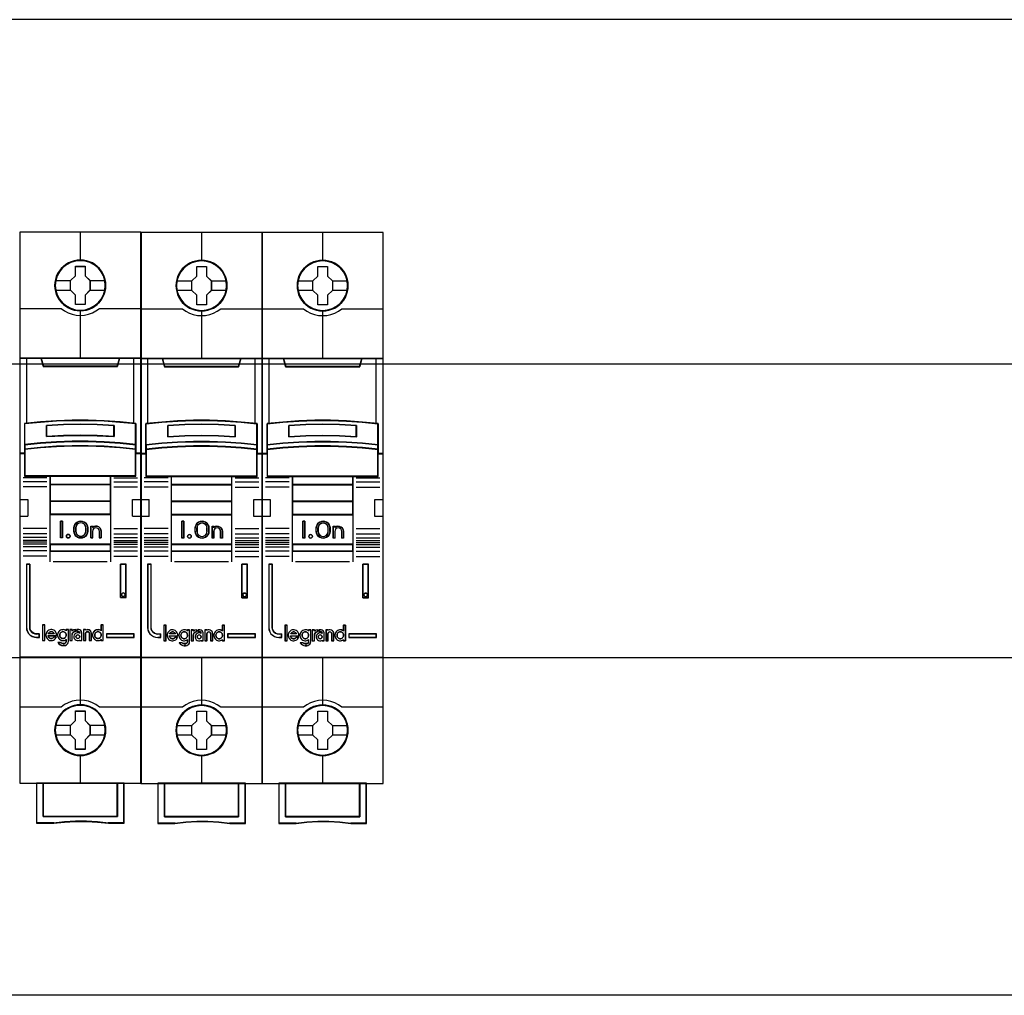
# Model space of a CAD drawing. Header units: millimetres. Extents: x 203 to 3426, y 719 to 2381.
# Tile 33 of 185: x 2530 to 2545, y 1093 to 1108. Entities that reach past the tile are written whole.
import ezdxf

# ---------------------------------------------------------------- set-up
doc = ezdxf.new("R2010")
doc.units = ezdxf.units.MM
doc.layers.add('45', color=7, linetype='Continuous')
doc.layers.add('E_Legrand_obudowy', color=7, linetype='Continuous')

# ---------------------------------------------------------------- blocks, each defined once
blk = doc.blocks.new('XL3 160 wnękowa 6x24M')
at = {"layer": 'E_Legrand_obudowy'}
for points in [[(256.55, -422.17), (-257.68, -422.17)], [(-215.64, -475), (215.55, -475), (215.55, -520.11), (-215.64, -520.11), (-215.64, -475)], [(256.55, -571.91), (-257.68, -571.91)]]:
    blk.add_lwpolyline(points, dxfattribs=at)
blk = doc.blocks.new('S301 TX3')
at = {"layer": '45', "color": 7}
for points in [[(17.99, 40.87), (0, 40.87), (0, -40.87), (17.99, -40.87), (17.99, 40.87)], [(12.8, 32.97), (12.78, 33.42), (12.7, 33.88), (12.55, 34.31), (12.36, 34.73), (12.13, 35.12), (11.85, 35.47), (11.52, 35.79), (11.15, 36.07), (10.78, 36.31), (10.34, 36.5), (9.91, 36.62), (9.45, 36.71), (9, 36.73), (8.54, 36.71), (8.09, 36.62), (7.64, 36.5), (7.23, 36.31), (6.84, 36.07), (6.48, 35.79), (6.14, 35.47), (5.87, 35.12), (5.63, 34.73), (5.43, 34.31), (5.31, 33.88), (5.22, 33.42), (5.19, 32.97), (5.22, 32.53), (5.31, 32.09), (5.43, 31.65), (5.63, 31.24), (5.87, 30.84), (6.14, 30.48), (6.48, 30.16), (6.84, 29.88), (7.23, 29.65), (7.64, 29.47), (8.09, 29.33), (8.54, 29.24), (9, 29.22), (9.45, 29.24), (9.91, 29.33), (10.34, 29.47), (10.78, 29.65), (11.15, 29.88), (11.52, 30.16), (11.85, 30.48), (12.13, 30.84), (12.36, 31.24), (12.55, 31.65), (12.7, 32.09), (12.78, 32.53), (12.8, 32.97)], [(12.8, 32.97), (12.78, 33.42), (12.7, 33.88), (12.55, 34.31), (12.36, 34.73), (12.13, 35.12), (11.85, 35.47), (11.52, 35.79), (11.15, 36.07), (10.78, 36.31), (10.34, 36.5), (9.91, 36.62), (9.45, 36.71), (9, 36.73), (8.54, 36.71), (8.09, 36.62), (7.64, 36.5), (7.23, 36.31), (6.84, 36.07), (6.48, 35.79), (6.14, 35.47), (5.87, 35.12), (5.63, 34.73), (5.43, 34.31), (5.31, 33.88), (5.22, 33.42), (5.19, 32.97), (5.22, 32.53), (5.31, 32.09), (5.43, 31.65), (5.63, 31.24), (5.87, 30.84), (6.14, 30.48), (6.48, 30.16), (6.84, 29.88), (7.23, 29.65), (7.64, 29.47), (8.09, 29.33), (8.54, 29.24), (9, 29.22), (9.45, 29.24), (9.91, 29.33), (10.34, 29.47), (10.78, 29.65), (11.15, 29.88), (11.52, 30.16), (11.85, 30.48), (12.13, 30.84), (12.36, 31.24), (12.55, 31.65), (12.7, 32.09), (12.78, 32.53), (12.8, 32.97)], [(8.28, 35.83), (9.73, 35.83), (9.73, 34.4), (10.45, 33.7), (10.45, 32.27), (9.73, 31.55), (9.73, 30.13), (8.28, 30.13), (8.28, 31.55), (7.54, 32.27), (7.54, 33.7), (8.28, 34.4), (8.28, 35.83)], [(8.28, 35.83), (9.73, 35.83), (9.73, 35.83), (9.73, 34.4), (9.73, 34.4), (10.45, 33.7), (10.45, 33.7), (10.45, 32.27), (10.45, 32.27), (9.73, 31.55), (9.73, 31.55), (9.73, 30.13), (9.73, 30.13), (8.28, 30.13), (8.28, 30.13), (8.28, 31.55), (8.28, 31.55), (7.54, 32.27), (7.54, 32.27), (7.54, 33.7), (7.54, 33.7), (8.28, 34.4), (8.28, 34.4), (8.28, 35.83), (8.28, 35.83)], [(8.29, 35.81), (9.72, 35.81), (9.72, 34.39), (10.43, 33.69), (10.43, 32.27), (9.72, 31.56), (9.72, 30.15), (8.29, 30.15), (8.29, 31.56), (7.56, 32.27), (7.56, 33.69), (8.29, 34.39), (8.29, 35.81)], [(7.81, 12.97), (10.17, 12.97), (12.53, 12.88), (14.89, 12.72), (17.24, 12.49), (17.24, 9.35), (17.24, 8.68), (17.24, 8.05), (17.99, 8.05), (17.99, 22.17), (16.98, 22.17), (14.81, 22.17), (14.49, 20.99), (3.49, 20.99), (3.18, 22.17), (1, 22.17), (0, 22.17), (0, 8.05), (0.75, 8.05), (0.75, 8.68), (0.75, 9.35), (0.75, 12.49), (3.09, 12.72), (5.45, 12.88), (7.81, 12.97)], [(3.49, 20.95), (14.5, 20.95), (14.82, 22.17), (8.99, 22.17), (3.17, 22.17), (3.49, 20.95)], [(12.53, 9.75), (14.89, 9.59), (17.24, 9.35), (17.24, 12.51), (14.89, 12.74), (12.53, 12.91), (10.17, 13), (7.81, 13), (5.45, 12.91), (3.09, 12.74), (0.74, 12.51), (0.74, 9.35), (3.09, 9.59), (5.45, 9.75), (7.81, 9.83), (10.17, 9.83), (12.53, 9.75)], [(14, 12.22), (14, 10.55), (11.5, 10.69), (8.99, 10.73), (6.49, 10.69), (3.99, 10.55), (3.99, 12.22), (6.49, 12.36), (8.99, 12.41), (11.5, 12.36), (14, 12.22)], [(11.5, 10.69), (14, 10.55), (14, 12.22), (11.5, 12.36), (8.99, 12.41), (6.49, 12.36), (3.99, 12.22), (3.99, 10.55), (6.49, 10.69), (8.99, 10.73), (11.5, 10.69)], [(14.89, 9.62), (12.53, 9.78), (10.17, 9.87), (7.81, 9.87), (5.45, 9.78), (3.09, 9.62), (0.74, 9.37), (0.74, 8.68), (3.09, 8.93), (5.45, 9.09), (7.81, 9.18), (10.17, 9.18), (12.53, 9.09), (14.89, 8.93), (17.24, 8.68), (17.24, 9.37), (14.89, 9.62)], [(12.53, 9.12), (10.17, 9.2), (7.81, 9.2), (5.45, 9.12), (3.09, 8.96), (0.74, 8.71), (0.74, 8.08), (0.74, 4.69), (4.5, 4.69), (13.49, 4.69), (17.24, 4.69), (17.24, 8.08), (17.24, 8.71), (14.89, 8.96), (12.53, 9.12)], [(4.49, 3.43), (13.5, 3.43), (13.5, 4.72), (4.49, 4.72), (4.49, 3.43)], [(13.5, 3.47), (4.49, 3.47), (4.49, 0.96), (13.5, 0.96), (13.5, 3.47)], [(13.5, 1), (4.49, 1), (4.49, -1), (13.5, -1), (13.5, 1)], [(4.49, -5.43), (13.5, -5.43), (13.5, -0.96), (4.49, -0.96), (4.49, -5.43)], [(6.35, -1.98), (6.35, -4.48), (6.05, -4.48), (6.05, -1.98), (6.35, -1.98)], [(10.05, -2.72), (10.09, -2.97), (10.09, -3.48), (10.05, -3.74), (9.94, -3.98), (9.79, -4.19), (9.58, -4.34), (9.33, -4.44), (9.07, -4.48), (8.8, -4.44), (8.56, -4.34), (8.35, -4.19), (8.19, -3.98), (8.09, -3.74), (8.05, -3.48), (8.05, -2.97), (8.09, -2.72), (8.19, -2.48), (8.35, -2.27), (8.56, -2.12), (8.8, -2.02), (9.07, -1.98), (9.33, -2.02), (9.58, -2.12), (9.79, -2.27), (9.94, -2.48), (10.05, -2.72)], [(9.83, -3.49), (9.83, -2.97), (9.79, -2.75), (9.69, -2.54), (9.52, -2.37), (9.3, -2.26), (9.07, -2.22), (8.83, -2.26), (8.62, -2.37), (8.44, -2.54), (8.34, -2.75), (8.3, -2.97), (8.3, -3.49), (8.34, -3.71), (8.44, -3.92), (8.62, -4.09), (8.83, -4.2), (9.07, -4.23), (9.3, -4.2), (9.52, -4.09), (9.69, -3.92), (9.79, -3.71), (9.83, -3.49)], [(11.01, -2.77), (11.26, -2.72), (11.5, -2.74), (11.74, -2.84), (11.92, -3.01), (12.04, -3.23), (12.08, -3.48), (12.08, -4.48), (11.82, -4.48), (11.82, -3.48), (11.78, -3.28), (11.68, -3.11), (11.51, -3), (11.31, -2.96), (11.11, -3), (10.96, -3.11), (10.84, -3.28), (10.8, -3.48), (10.8, -4.48), (10.55, -4.48), (10.55, -2.72), (10.8, -2.72), (10.8, -2.91), (11.01, -2.77)], [(7.43, -4.08), (7.47, -4.21), (7.43, -4.34), (7.34, -4.44), (7.2, -4.48), (7.06, -4.44), (6.97, -4.34), (6.93, -4.21), (6.97, -4.08), (7.06, -3.98), (7.2, -3.95), (7.34, -3.98), (7.43, -4.08)], [(13.5, -5.39), (4.49, -5.39), (4.49, -6.42), (13.5, -6.42), (13.5, -5.39)], [(2.93, -19.22), (2.93, -18.73), (2.52, -18.73), (2.25, -18.69), (2.01, -18.59), (1.8, -18.44), (1.64, -18.23), (1.53, -17.99), (1.5, -17.73), (1.5, -8.35), (1, -8.35), (1, -17.73), (1.03, -18.06), (1.14, -18.38), (1.32, -18.66), (1.57, -18.89), (1.86, -19.07), (2.18, -19.18), (2.52, -19.22), (2.93, -19.22)], [(14.95, -8.35), (14.95, -13.31), (15.79, -13.31), (15.79, -8.35), (14.95, -8.35)], [(15.61, -12.76), (15.64, -12.89), (15.61, -13.03), (15.51, -13.12), (15.37, -13.16), (15.24, -13.12), (15.15, -13.03), (15.11, -12.89), (15.15, -12.76), (15.24, -12.66), (15.37, -12.63), (15.51, -12.66), (15.61, -12.76)], [(3.71, -19.69), (3.71, -17.4), (3.41, -17.4), (3.41, -19.69), (3.71, -19.69)], [(16.99, -18.69), (12.86, -18.69), (12.86, -19.22), (16.99, -19.22), (16.99, -18.69)], [(12.79, -32.99), (12.77, -32.54), (12.7, -32.08), (12.54, -31.65), (12.36, -31.24), (12.13, -30.84), (11.85, -30.49), (11.52, -30.17), (11.15, -29.89), (10.77, -29.65), (10.34, -29.46), (9.91, -29.34), (9.45, -29.25), (8.99, -29.23), (8.54, -29.25), (8.09, -29.34), (7.64, -29.46), (7.22, -29.65), (6.83, -29.89), (6.47, -30.17), (6.14, -30.49), (5.87, -30.84), (5.62, -31.24), (5.43, -31.65), (5.3, -32.08), (5.21, -32.54), (5.19, -32.99), (5.21, -33.44), (5.3, -33.87), (5.43, -34.31), (5.62, -34.72), (5.87, -35.12), (6.14, -35.48), (6.47, -35.8), (6.83, -36.08), (7.22, -36.31), (7.64, -36.49), (8.09, -36.63), (8.54, -36.72), (8.99, -36.74), (9.45, -36.72), (9.91, -36.63), (10.34, -36.49), (10.77, -36.31), (11.15, -36.08), (11.52, -35.8), (11.85, -35.48), (12.13, -35.12), (12.36, -34.72), (12.54, -34.31), (12.7, -33.87), (12.77, -33.44), (12.79, -32.99)], [(12.79, -32.99), (12.77, -32.54), (12.7, -32.08), (12.54, -31.65), (12.36, -31.24), (12.13, -30.84), (11.85, -30.49), (11.52, -30.17), (11.15, -29.89), (10.77, -29.65), (10.34, -29.46), (9.91, -29.34), (9.45, -29.25), (8.99, -29.23), (8.54, -29.25), (8.09, -29.34), (7.64, -29.46), (7.22, -29.65), (6.83, -29.89), (6.47, -30.17), (6.14, -30.49), (5.87, -30.84), (5.62, -31.24), (5.43, -31.65), (5.3, -32.08), (5.21, -32.54), (5.19, -32.99), (5.21, -33.44), (5.3, -33.87), (5.43, -34.31), (5.62, -34.72), (5.87, -35.12), (6.14, -35.48), (6.47, -35.8), (6.83, -36.08), (7.22, -36.31), (7.64, -36.49), (8.09, -36.63), (8.54, -36.72), (8.99, -36.74), (9.45, -36.72), (9.91, -36.63), (10.34, -36.49), (10.77, -36.31), (11.15, -36.08), (11.52, -35.8), (11.85, -35.48), (12.13, -35.12), (12.36, -34.72), (12.54, -34.31), (12.7, -33.87), (12.77, -33.44), (12.79, -32.99)], [(12.77, -32.99), (12.75, -32.54), (12.68, -32.09), (12.52, -31.66), (12.35, -31.24), (12.11, -30.85), (11.83, -30.5), (11.5, -30.19), (11.14, -29.91), (10.76, -29.67), (10.33, -29.48), (9.9, -29.35), (9.45, -29.27), (8.99, -29.24), (8.54, -29.27), (8.09, -29.35), (7.64, -29.48), (7.23, -29.67), (6.84, -29.91), (6.48, -30.19), (6.15, -30.5), (5.88, -30.85), (5.64, -31.24), (5.44, -31.66), (5.32, -32.09), (5.23, -32.54), (5.2, -32.99), (5.23, -33.44), (5.32, -33.87), (5.44, -34.3), (5.64, -34.71), (5.88, -35.11), (6.15, -35.46), (6.48, -35.79), (6.84, -36.06), (7.23, -36.29), (7.64, -36.48), (8.09, -36.61), (8.54, -36.7), (8.99, -36.72), (9.45, -36.7), (9.9, -36.61), (10.33, -36.48), (10.76, -36.29), (11.14, -36.06), (11.5, -35.79), (11.83, -35.46), (12.11, -35.11), (12.35, -34.71), (12.52, -34.3), (12.68, -33.87), (12.75, -33.44), (12.77, -32.99)], [(8.28, -30.13), (9.72, -30.13), (9.72, -31.56), (10.45, -32.27), (10.45, -33.69), (9.72, -34.41), (9.72, -35.83), (8.28, -35.83), (8.28, -34.41), (7.54, -33.69), (7.54, -32.27), (8.28, -31.56), (8.28, -30.13)], [(8.28, -30.13), (9.72, -30.13), (9.72, -30.13), (9.72, -31.56), (9.72, -31.56), (10.45, -32.27), (10.45, -32.27), (10.45, -33.69), (10.45, -33.69), (9.72, -34.41), (9.72, -34.41), (9.72, -35.83), (9.72, -35.83), (8.28, -35.83), (8.28, -35.83), (8.28, -34.41), (8.28, -34.41), (7.54, -33.69), (7.54, -33.69), (7.54, -32.27), (7.54, -32.27), (8.28, -31.56), (8.28, -31.56), (8.28, -30.13), (8.28, -30.13)], [(8.29, -30.15), (9.71, -30.15), (9.71, -31.57), (10.43, -32.27), (10.43, -33.69), (9.71, -34.4), (9.71, -35.81), (8.29, -35.81), (8.29, -34.4), (7.55, -33.69), (7.55, -32.27), (8.29, -31.57), (8.29, -30.15)], [(14.5, -40.84), (14.5, -45.79), (3.49, -45.79), (3.49, -40.84), (2.49, -40.84), (2.49, -46.79), (5.04, -46.79), (6.66, -46.61), (8.29, -46.52), (9.92, -46.52), (11.55, -46.61), (13.18, -46.79), (15.49, -46.79), (15.49, -40.84), (14.5, -40.84)], [(8.99, -40.84), (3.49, -40.84), (3.49, -45.79), (14.5, -45.79), (14.5, -40.84), (8.99, -40.84)], [(14.5, -45.79), (14.5, -40.84), (8.99, -40.84), (3.49, -40.84), (3.49, -45.79), (14.5, -45.79)]]:
    blk.add_lwpolyline(points, close=True, dxfattribs=at)
at = {"layer": '45', "color": 139}
for points in [[(17.99, 40.87), (0, 40.87), (0, -40.87), (17.99, -40.87), (17.99, 40.87)], [(12.78, 32.97), (12.76, 33.42), (12.69, 33.87), (12.53, 34.3), (12.35, 34.72), (12.11, 35.11), (11.84, 35.46), (11.5, 35.77), (11.14, 36.05), (10.77, 36.29), (10.34, 36.48), (9.9, 36.61), (9.45, 36.69), (9, 36.72), (8.54, 36.69), (8.1, 36.61), (7.65, 36.48), (7.24, 36.29), (6.85, 36.05), (6.49, 35.77), (6.15, 35.46), (5.89, 35.11), (5.64, 34.72), (5.44, 34.3), (5.33, 33.87), (5.24, 33.42), (5.2, 32.97), (5.24, 32.53), (5.33, 32.09), (5.44, 31.66), (5.64, 31.25), (5.89, 30.85), (6.15, 30.5), (6.49, 30.18), (6.85, 29.9), (7.24, 29.67), (7.65, 29.48), (8.1, 29.35), (8.54, 29.26), (9, 29.24), (9.45, 29.26), (9.9, 29.35), (10.34, 29.48), (10.77, 29.67), (11.14, 29.9), (11.5, 30.18), (11.84, 30.5), (12.11, 30.85), (12.35, 31.25), (12.53, 31.66), (12.69, 32.09), (12.76, 32.53), (12.78, 32.97)], [(12.71, 32.97), (12.63, 33.69), (12.43, 34.38), (12.08, 35.01), (11.62, 35.57), (11.06, 36.02), (10.42, 36.36), (9.72, 36.57), (8.99, 36.64), (8.27, 36.57), (7.57, 36.36), (6.93, 36.02), (6.37, 35.57), (5.9, 35.01), (5.56, 34.38), (5.35, 33.69), (5.27, 32.97), (5.35, 32.26), (5.56, 31.57), (5.9, 30.94), (6.37, 30.38), (6.93, 29.93), (7.57, 29.59), (8.27, 29.38), (8.99, 29.31), (9.72, 29.38), (10.42, 29.59), (11.06, 29.93), (11.62, 30.38), (12.08, 30.94), (12.43, 31.57), (12.63, 32.26), (12.71, 32.97)], [(12.7, 32.98), (12.63, 33.69), (12.43, 34.38), (12.08, 35.02), (11.62, 35.57), (11.06, 36.02), (10.41, 36.36), (9.71, 36.57), (8.99, 36.64), (8.27, 36.57), (7.57, 36.36), (6.93, 36.02), (6.36, 35.57), (5.91, 35.02), (5.56, 34.38), (5.35, 33.69), (5.28, 32.98), (5.35, 32.26), (5.56, 31.57), (5.91, 30.95), (6.36, 30.38), (6.93, 29.93), (7.57, 29.6), (8.27, 29.38), (8.99, 29.31), (9.71, 29.38), (10.41, 29.6), (11.06, 29.93), (11.62, 30.38), (12.08, 30.95), (12.43, 31.57), (12.63, 32.26), (12.7, 32.98)], [(12.52, 9.1), (10.17, 9.18), (7.81, 9.18), (5.46, 9.1), (3.1, 8.94), (0.76, 8.7), (0.76, 8.07), (0.76, 4.7), (4.5, 4.7), (13.48, 4.7), (17.22, 4.7), (17.22, 8.07), (17.22, 8.7), (14.87, 8.94), (12.52, 9.1)], [(7.47, -4.21), (7.43, -4.08), (7.34, -3.98), (7.2, -3.95), (7.06, -3.98), (6.97, -4.08), (6.93, -4.21), (6.97, -4.34), (7.06, -4.44), (7.2, -4.48), (7.34, -4.44), (7.43, -4.34), (7.47, -4.21)], [(15.64, -12.89), (15.61, -12.76), (15.51, -12.66), (15.37, -12.63), (15.24, -12.66), (15.15, -12.76), (15.11, -12.89), (15.15, -13.03), (15.24, -13.12), (15.37, -13.16), (15.51, -13.12), (15.61, -13.03), (15.64, -12.89)], [(6.42, -19.4), (6.52, -19.39), (6.61, -19.36), (6.69, -19.32), (6.76, -19.26), (6.82, -19.18), (6.86, -19.11), (6.89, -19.01), (6.91, -18.91), (6.9, -18.82), (6.88, -18.72), (6.84, -18.64), (6.79, -18.54), (6.72, -18.48), (6.65, -18.43), (6.56, -18.39), (6.47, -18.37), (6.38, -18.37), (6.28, -18.39), (6.21, -18.43), (6.13, -18.48), (6.06, -18.54), (6.01, -18.64), (5.97, -18.72), (5.94, -18.82), (5.94, -18.91), (5.95, -19.01), (5.98, -19.11), (6.03, -19.18), (6.09, -19.26), (6.17, -19.32), (6.25, -19.36), (6.33, -19.39), (6.42, -19.4)], [(8.92, -19.12), (8.88, -18.98), (8.77, -18.87), (8.63, -18.83), (8.49, -18.87), (8.38, -18.98), (8.34, -19.12), (8.38, -19.26), (8.49, -19.36), (8.63, -19.4), (8.77, -19.36), (8.88, -19.26), (8.92, -19.12)], [(11.61, -19.4), (11.7, -19.39), (11.79, -19.36), (11.87, -19.32), (11.94, -19.26), (12, -19.18), (12.05, -19.11), (12.08, -19.01), (12.09, -18.91), (12.09, -18.82), (12.07, -18.72), (12.03, -18.64), (11.97, -18.54), (11.9, -18.48), (11.83, -18.43), (11.75, -18.39), (11.66, -18.37), (11.56, -18.37), (11.48, -18.39), (11.39, -18.43), (11.31, -18.48), (11.25, -18.54), (11.19, -18.64), (11.15, -18.72), (11.13, -18.82), (11.13, -18.91), (11.14, -19.01), (11.17, -19.11), (11.22, -19.18), (11.28, -19.26), (11.35, -19.32), (11.43, -19.36), (11.52, -19.39), (11.61, -19.4)], [(12.7, -32.98), (12.63, -32.26), (12.43, -31.57), (12.08, -30.94), (11.62, -30.38), (11.06, -29.93), (10.41, -29.59), (9.71, -29.38), (8.99, -29.31), (8.27, -29.38), (7.57, -29.59), (6.93, -29.93), (6.36, -30.38), (5.91, -30.94), (5.56, -31.57), (5.35, -32.26), (5.28, -32.98), (5.35, -33.69), (5.56, -34.38), (5.91, -35.01), (6.36, -35.57), (6.93, -36.02), (7.57, -36.36), (8.27, -36.57), (8.99, -36.65), (9.71, -36.57), (10.41, -36.36), (11.06, -36.02), (11.62, -35.57), (12.08, -35.01), (12.43, -34.38), (12.63, -33.69), (12.7, -32.98)]]:
    blk.add_lwpolyline(points, close=True, dxfattribs=at)
at = {"layer": '45', "color": 59}
for points in [[(17.97, 40.86), (0.02, 40.86), (0.02, -40.85), (17.97, -40.85), (17.97, 40.86)], [(7.81, 12.98), (10.17, 12.98), (12.52, 12.89), (14.87, 12.72), (17.22, 12.49), (17.22, 9.37), (17.22, 8.7), (17.22, 8.07), (17.97, 8.07), (17.97, 22.15), (16.97, 22.15), (14.8, 22.15), (14.48, 20.97), (3.51, 20.97), (3.19, 22.15), (1.02, 22.15), (0.02, 22.15), (0.02, 8.07), (0.76, 8.07), (0.76, 8.7), (0.76, 9.37), (0.76, 12.49), (3.1, 12.72), (5.46, 12.89), (7.81, 12.98)], [(3.49, 20.95), (14.5, 20.95), (14.82, 22.17), (8.99, 22.17), (3.17, 22.17), (3.49, 20.95)], [(12.53, 9.75), (14.89, 9.59), (17.24, 9.35), (17.24, 12.51), (14.89, 12.74), (12.53, 12.91), (10.17, 13), (7.81, 13), (5.45, 12.91), (3.09, 12.74), (0.74, 12.51), (0.74, 9.35), (3.09, 9.59), (5.45, 9.75), (7.81, 9.83), (10.17, 9.83), (12.53, 9.75)], [(14, 12.22), (14, 10.55), (11.5, 10.69), (8.99, 10.73), (6.49, 10.69), (3.99, 10.55), (3.99, 12.22), (6.49, 12.36), (8.99, 12.41), (11.5, 12.36), (14, 12.22)], [(11.5, 10.69), (14, 10.55), (14, 12.22), (11.5, 12.36), (8.99, 12.41), (6.49, 12.36), (3.99, 12.22), (3.99, 10.55), (6.49, 10.69), (8.99, 10.73), (11.5, 10.69)], [(11.49, 10.7), (13.98, 10.57), (13.98, 12.21), (11.49, 12.35), (8.99, 12.39), (6.5, 12.35), (4, 12.21), (4, 10.57), (6.5, 10.7), (8.99, 10.75), (11.49, 10.7)], [(14.89, 9.62), (12.53, 9.78), (10.17, 9.87), (7.81, 9.87), (5.45, 9.78), (3.09, 9.62), (0.74, 9.37), (0.74, 8.68), (3.09, 8.93), (5.45, 9.09), (7.81, 9.18), (10.17, 9.18), (12.53, 9.09), (14.89, 8.93), (17.24, 8.68), (17.24, 9.37), (14.89, 9.62)], [(12.53, 9.12), (10.17, 9.2), (7.81, 9.2), (5.45, 9.12), (3.09, 8.96), (0.74, 8.71), (0.74, 8.08), (0.74, 4.69), (4.5, 4.69), (13.49, 4.69), (17.24, 4.69), (17.24, 8.08), (17.24, 8.71), (14.89, 8.96), (12.53, 9.12)], [(14.87, 9.61), (12.52, 9.77), (10.17, 9.85), (7.81, 9.85), (5.46, 9.77), (3.1, 9.61), (0.76, 9.37), (0.76, 8.7), (3.1, 8.94), (5.46, 9.1), (7.81, 9.18), (10.17, 9.18), (12.52, 9.1), (14.87, 8.94), (17.22, 8.7), (17.22, 9.37), (14.87, 9.61)], [(4.49, 3.43), (13.5, 3.43), (13.5, 4.72), (4.49, 4.72), (4.49, 3.43)], [(4.5, 3.45), (13.48, 3.45), (13.48, 4.71), (4.5, 4.71), (4.5, 3.45)], [(13.5, 3.47), (4.49, 3.47), (4.49, 0.96), (13.5, 0.96), (13.5, 3.47)], [(13.48, 3.45), (4.5, 3.45), (4.5, 0.98), (13.48, 0.98), (13.48, 3.45)], [(13.5, 1), (4.49, 1), (4.49, -1), (13.5, -1), (13.5, 1)], [(13.48, 0.98), (4.5, 0.98), (4.5, -0.98), (13.48, -0.98), (13.48, 0.98)], [(4.49, -5.43), (13.5, -5.43), (13.5, -0.96), (4.49, -0.96), (4.49, -5.43)], [(6.35, -1.98), (6.35, -4.48), (6.05, -4.48), (6.05, -1.98), (6.35, -1.98)], [(10.05, -2.72), (10.09, -2.97), (10.09, -3.48), (10.05, -3.74), (9.94, -3.98), (9.79, -4.19), (9.58, -4.34), (9.33, -4.44), (9.07, -4.48), (8.8, -4.44), (8.56, -4.34), (8.35, -4.19), (8.19, -3.98), (8.09, -3.74), (8.05, -3.48), (8.05, -2.97), (8.09, -2.72), (8.19, -2.48), (8.35, -2.27), (8.56, -2.12), (8.8, -2.02), (9.07, -1.98), (9.33, -2.02), (9.58, -2.12), (9.79, -2.27), (9.94, -2.48), (10.05, -2.72)], [(9.83, -3.49), (9.83, -2.97), (9.79, -2.75), (9.69, -2.54), (9.52, -2.37), (9.3, -2.26), (9.07, -2.22), (8.83, -2.26), (8.62, -2.37), (8.44, -2.54), (8.34, -2.75), (8.3, -2.97), (8.3, -3.49), (8.34, -3.71), (8.44, -3.92), (8.62, -4.09), (8.83, -4.2), (9.07, -4.23), (9.3, -4.2), (9.52, -4.09), (9.69, -3.92), (9.79, -3.71), (9.83, -3.49)], [(9.81, -3.48), (9.81, -2.98), (9.78, -2.76), (9.68, -2.55), (9.5, -2.38), (9.3, -2.28), (9.07, -2.24), (8.84, -2.28), (8.63, -2.38), (8.46, -2.55), (8.36, -2.76), (8.32, -2.98), (8.32, -3.48), (8.36, -3.7), (8.46, -3.91), (8.63, -4.07), (8.84, -4.18), (9.07, -4.21), (9.3, -4.18), (9.5, -4.07), (9.68, -3.91), (9.78, -3.7), (9.81, -3.48)], [(11.01, -2.77), (11.26, -2.72), (11.5, -2.74), (11.74, -2.84), (11.92, -3.01), (12.04, -3.23), (12.08, -3.48), (12.08, -4.48), (11.82, -4.48), (11.82, -3.48), (11.78, -3.28), (11.68, -3.11), (11.51, -3), (11.31, -2.96), (11.11, -3), (10.96, -3.11), (10.84, -3.28), (10.8, -3.48), (10.8, -4.48), (10.55, -4.48), (10.55, -2.72), (10.8, -2.72), (10.8, -2.91), (11.01, -2.77)], [(7.43, -4.08), (7.47, -4.21), (7.43, -4.34), (7.34, -4.44), (7.2, -4.48), (7.06, -4.44), (6.97, -4.34), (6.93, -4.21), (6.97, -4.08), (7.06, -3.98), (7.2, -3.95), (7.34, -3.98), (7.43, -4.08)], [(13.5, -5.39), (4.49, -5.39), (4.49, -6.42), (13.5, -6.42), (13.5, -5.39)], [(13.48, -5.41), (4.5, -5.41), (4.5, -6.4), (13.48, -6.4), (13.48, -5.41)], [(14.95, -8.35), (14.95, -13.31), (15.79, -13.31), (15.79, -8.35), (14.95, -8.35)], [(15.61, -12.76), (15.64, -12.89), (15.61, -13.03), (15.51, -13.12), (15.37, -13.16), (15.24, -13.12), (15.15, -13.03), (15.11, -12.89), (15.15, -12.76), (15.24, -12.66), (15.37, -12.63), (15.51, -12.66), (15.61, -12.76)], [(3.73, -19.71), (3.73, -17.38), (3.39, -17.38), (3.39, -19.71), (3.73, -19.71)], [(10.82, -18.81), (10.82, -18.98), (10.85, -19.13), (10.91, -19.26), (10.99, -19.4), (11.1, -19.51), (11.23, -19.6), (11.36, -19.67), (11.51, -19.7), (11.66, -19.71), (11.81, -19.68), (11.96, -19.63), (12.08, -19.54), (12.08, -19.71), (12.4, -19.71), (12.4, -17.38), (12.08, -17.38), (12.08, -18.24), (11.96, -18.16), (11.81, -18.11), (11.66, -18.08), (11.51, -18.09), (11.36, -18.12), (11.23, -18.18), (11.1, -18.27), (10.99, -18.38), (10.91, -18.51), (10.85, -18.66), (10.82, -18.81)], [(3.89, -18.95), (3.92, -19.1), (3.98, -19.26), (4.06, -19.38), (4.16, -19.5), (4.28, -19.6), (4.43, -19.67), (4.58, -19.7), (4.73, -19.71), (4.88, -19.68), (5.03, -19.63), (5.16, -19.54), (5.27, -19.44), (5.37, -19.3), (5.44, -19.16), (5.09, -19.16), (5.03, -19.23), (4.96, -19.3), (4.88, -19.35), (4.81, -19.38), (4.72, -19.4), (4.63, -19.38), (4.55, -19.37), (4.46, -19.34), (4.38, -19.28), (4.32, -19.22), (4.27, -19.14), (4.24, -19.05), (4.21, -18.97), (5.48, -18.97), (5.48, -18.81), (5.45, -18.64), (5.38, -18.5), (5.3, -18.37), (5.2, -18.26), (5.06, -18.16), (4.92, -18.11), (4.77, -18.07), (4.62, -18.07), (4.46, -18.09), (4.32, -18.15), (4.19, -18.25), (4.07, -18.35), (3.99, -18.49), (3.93, -18.64), (3.89, -18.79), (3.89, -18.95)], [(5.07, -18.59), (5.11, -18.68), (4.25, -18.68), (4.3, -18.59), (4.36, -18.51), (4.43, -18.46), (4.52, -18.41), (4.6, -18.39), (4.68, -18.37), (4.77, -18.39), (4.86, -18.41), (4.94, -18.46), (5.01, -18.51), (5.07, -18.59)], [(5.11, -18.68), (4.25, -18.68), (4.3, -18.59), (4.36, -18.51), (4.43, -18.46), (4.52, -18.41), (4.6, -18.39), (4.68, -18.37), (4.77, -18.39), (4.86, -18.41), (4.94, -18.46), (5.01, -18.51), (5.07, -18.59), (5.11, -18.68)], [(5.72, -18.5), (5.66, -18.65), (5.63, -18.8), (5.63, -18.96), (5.66, -19.11), (5.72, -19.25), (5.81, -19.39), (5.91, -19.5), (6.04, -19.59), (6.18, -19.65), (6.33, -19.69), (6.48, -19.7), (6.63, -19.67), (6.77, -19.62), (6.91, -19.53), (6.91, -19.85), (6.87, -19.99), (6.76, -20.08), (6.63, -20.12), (6.42, -20.12), (6.24, -20.08), (6.07, -19.99), (5.68, -19.99), (5.81, -20.17), (5.99, -20.31), (6.2, -20.41), (6.42, -20.43), (6.63, -20.43), (6.81, -20.41), (6.97, -20.32), (7.1, -20.2), (7.19, -20.03), (7.22, -19.85), (7.22, -18.07), (6.91, -18.07), (6.91, -18.23), (6.77, -18.14), (6.63, -18.09), (6.48, -18.07), (6.33, -18.08), (6.18, -18.11), (6.04, -18.17), (5.91, -18.26), (5.81, -18.37), (5.72, -18.5)], [(6.82, -19.18), (6.76, -19.26), (6.69, -19.32), (6.61, -19.36), (6.52, -19.39), (6.42, -19.4), (6.33, -19.39), (6.25, -19.36), (6.17, -19.32), (6.09, -19.26), (6.03, -19.18), (5.98, -19.11), (5.95, -19.01), (5.94, -18.91), (5.94, -18.82), (5.97, -18.72), (6.01, -18.64), (6.06, -18.54), (6.13, -18.48), (6.21, -18.43), (6.28, -18.39), (6.38, -18.37), (6.47, -18.37), (6.56, -18.39), (6.65, -18.43), (6.72, -18.48), (6.79, -18.54), (6.84, -18.64), (6.88, -18.72), (6.9, -18.82), (6.91, -18.91), (6.89, -19.01), (6.86, -19.11), (6.82, -19.18)], [(6.01, -18.64), (6.06, -18.54), (6.13, -18.48), (6.21, -18.43), (6.28, -18.39), (6.38, -18.37), (6.47, -18.37), (6.56, -18.39), (6.65, -18.43), (6.72, -18.48), (6.79, -18.54), (6.84, -18.64), (6.88, -18.72), (6.9, -18.82), (6.91, -18.91), (6.89, -19.01), (6.86, -19.11), (6.82, -19.18), (6.76, -19.26), (6.69, -19.32), (6.61, -19.36), (6.52, -19.39), (6.42, -19.4), (6.33, -19.39), (6.25, -19.36), (6.17, -19.32), (6.09, -19.26), (6.03, -19.18), (5.98, -19.11), (5.95, -19.01), (5.94, -18.91), (5.94, -18.82), (5.97, -18.72), (6.01, -18.64)], [(7.45, -18.07), (7.45, -19.71), (7.77, -19.71), (7.77, -18.89), (7.8, -18.72), (7.88, -18.56), (8, -18.44), (8.14, -18.35), (8.31, -18.3), (8.31, -18.07), (8.03, -18.11), (7.77, -18.24), (7.77, -18.07), (7.45, -18.07)], [(7.46, -18.09), (7.46, -19.69), (7.78, -19.69), (7.78, -18.89), (7.8, -18.73), (7.88, -18.57), (7.99, -18.45), (8.13, -18.37), (8.29, -18.32), (8.29, -18.09), (8.02, -18.12), (7.78, -18.26), (7.78, -18.09), (7.46, -18.09)], [(8.1, -18.86), (8.04, -19.03), (8.04, -19.22), (8.1, -19.38), (8.21, -19.54), (8.36, -19.64), (8.55, -19.7), (8.73, -19.7), (8.91, -19.64), (8.91, -19.71), (9.23, -19.71), (9.23, -18.53), (9.19, -18.35), (9.09, -18.2), (8.93, -18.11), (8.75, -18.07), (8.48, -18.07), (8.48, -18.3), (8.67, -18.3), (8.79, -18.33), (8.87, -18.42), (8.91, -18.53), (8.91, -18.6), (8.73, -18.54), (8.55, -18.54), (8.36, -18.6), (8.21, -18.71), (8.1, -18.86)], [(8.88, -18.98), (8.92, -19.12), (8.88, -19.26), (8.77, -19.36), (8.63, -19.4), (8.49, -19.36), (8.38, -19.26), (8.34, -19.12), (8.38, -18.98), (8.49, -18.87), (8.63, -18.83), (8.77, -18.87), (8.88, -18.98)], [(8.34, -19.12), (8.38, -18.98), (8.49, -18.87), (8.63, -18.83), (8.77, -18.87), (8.88, -18.98), (8.92, -19.12), (8.88, -19.26), (8.77, -19.36), (8.63, -19.4), (8.49, -19.36), (8.38, -19.26), (8.34, -19.12)], [(9.47, -18.07), (9.47, -19.71), (9.78, -19.71), (9.78, -18.66), (9.82, -18.52), (9.92, -18.42), (10.06, -18.38), (10.21, -18.42), (10.3, -18.52), (10.34, -18.66), (10.34, -19.71), (10.66, -19.71), (10.66, -18.66), (10.63, -18.49), (10.56, -18.32), (10.45, -18.2), (10.29, -18.12), (10.13, -18.07), (9.94, -18.08), (9.78, -18.13), (9.78, -18.07), (9.47, -18.07)], [(9.49, -18.09), (9.49, -19.69), (9.79, -19.69), (9.79, -18.66), (9.83, -18.52), (9.93, -18.43), (10.06, -18.39), (10.2, -18.43), (10.29, -18.52), (10.33, -18.66), (10.33, -19.69), (10.64, -19.69), (10.64, -18.66), (10.61, -18.5), (10.55, -18.34), (10.44, -18.22), (10.29, -18.14), (10.13, -18.09), (9.95, -18.1), (9.79, -18.15), (9.79, -18.09), (9.49, -18.09)], [(11.75, -18.39), (11.83, -18.43), (11.9, -18.48), (11.97, -18.54), (12.03, -18.64), (12.07, -18.72), (12.09, -18.82), (12.09, -18.91), (12.08, -19.01), (12.05, -19.11), (12, -19.18), (11.94, -19.26), (11.87, -19.32), (11.79, -19.36), (11.7, -19.39), (11.61, -19.4), (11.52, -19.39), (11.43, -19.36), (11.35, -19.32), (11.28, -19.26), (11.22, -19.18), (11.17, -19.11), (11.14, -19.01), (11.13, -18.91), (11.13, -18.82), (11.15, -18.72), (11.19, -18.64), (11.25, -18.54), (11.31, -18.48), (11.39, -18.43), (11.48, -18.39), (11.56, -18.37), (11.66, -18.37), (11.75, -18.39)], [(11.15, -18.72), (11.19, -18.64), (11.25, -18.54), (11.31, -18.48), (11.39, -18.43), (11.48, -18.39), (11.56, -18.37), (11.66, -18.37), (11.75, -18.39), (11.83, -18.43), (11.9, -18.48), (11.97, -18.54), (12.03, -18.64), (12.07, -18.72), (12.09, -18.82), (12.09, -18.91), (12.08, -19.01), (12.05, -19.11), (12, -19.18), (11.94, -19.26), (11.87, -19.32), (11.79, -19.36), (11.7, -19.39), (11.61, -19.4), (11.52, -19.39), (11.43, -19.36), (11.35, -19.32), (11.28, -19.26), (11.22, -19.18), (11.17, -19.11), (11.14, -19.01), (11.13, -18.91), (11.13, -18.82), (11.15, -18.72)], [(16.97, -18.71), (12.88, -18.71), (12.88, -19.2), (16.97, -19.2), (16.97, -18.71)], [(14.5, -40.84), (14.5, -45.79), (3.49, -45.79), (3.49, -40.84), (2.49, -40.84), (2.49, -46.79), (5.04, -46.79), (6.66, -46.61), (8.29, -46.52), (9.92, -46.52), (11.55, -46.61), (13.18, -46.79), (15.49, -46.79), (15.49, -40.84), (14.5, -40.84)], [(14.48, -40.85), (14.48, -45.78), (3.51, -45.78), (3.51, -40.85), (2.51, -40.85), (2.51, -46.77), (5.05, -46.77), (6.67, -46.59), (8.29, -46.5), (9.92, -46.5), (11.55, -46.59), (13.17, -46.77), (15.47, -46.77), (15.47, -40.85), (14.48, -40.85)], [(8.99, -40.84), (3.49, -40.84), (3.49, -45.79), (14.5, -45.79), (14.5, -40.84), (8.99, -40.84)], [(14.5, -45.79), (14.5, -40.84), (8.99, -40.84), (3.49, -40.84), (3.49, -45.79), (14.5, -45.79)], [(8.99, -40.85), (3.5, -40.85), (3.5, -45.78), (14.48, -45.78), (14.48, -40.85), (8.99, -40.85)]]:
    blk.add_lwpolyline(points, close=True, dxfattribs=at)
at = {"layer": '45', "color": 139}
for points in [[(8.97, 40.87), (8.97, 36.6)], [(0, 29.55), (6.18, 29.55)], [(6.15, 29.55), (6.65, 29.19), (7.2, 28.9), (7.77, 28.7), (8.38, 28.57), (8.99, 28.53), (9.6, 28.57), (10.21, 28.7), (10.79, 28.9), (11.32, 29.19), (11.84, 29.55)], [(8.97, 29.35), (8.97, 22.13)], [(11.8, 29.55), (17.99, 29.55)], [(0, 22.17), (17.99, 22.17)], [(3.17, 22.17), (3.53, 20.95)], [(14.82, 22.17), (14.46, 20.95)], [(3.49, 20.99), (14.5, 20.99)], [(17.24, 12.48), (14.89, 12.72), (12.53, 12.9), (10.17, 13), (7.81, 13), (5.45, 12.9), (3.09, 12.72), (0.74, 12.48)], [(0.74, 12.51), (0.74, 4.69)], [(14, 12.19), (11.5, 12.36), (8.99, 12.41), (6.49, 12.36), (3.99, 12.19)], [(3.99, 10.55), (3.99, 12.22)], [(13.96, 10.55), (13.96, 12.22)], [(17.2, 4.69), (17.2, 12.51)], [(14, 10.55), (11.5, 10.71), (8.99, 10.77), (6.49, 10.71), (3.99, 10.55)], [(17.24, 9.35), (14.89, 9.61), (12.53, 9.78), (10.17, 9.87), (7.81, 9.87), (5.45, 9.78), (3.09, 9.61), (0.74, 9.35)], [(17.24, 8.68), (14.89, 8.94), (12.53, 9.11), (10.17, 9.2), (7.81, 9.2), (5.45, 9.11), (3.09, 8.94), (0.74, 8.68)], [(0.78, 8.09), (0, 8.09)], [(17.99, 8.09), (17.2, 8.09)], [(4.03, 4.46), (0.5, 4.46)], [(17.24, 4.72), (0.74, 4.72)], [(4.49, 4.72), (4.49, -6.42)], [(4.49, 4.72), (13.5, 4.72)], [(13.46, 4.72), (13.46, -6.42)], [(13.96, 4.46), (17.49, 4.46)], [(4.03, 3.87), (0.5, 3.87)], [(4.03, 3.09), (0.5, 3.09)], [(4.49, 3.47), (13.5, 3.47)], [(13.96, 3.87), (17.49, 3.87)], [(13.96, 3.09), (17.49, 3.09)], [(0, 1.25), (1.23, 1.25)], [(1.19, 1.25), (1.19, -1.25)], [(4.49, 1), (13.5, 1)], [(16.75, -1.25), (16.75, 1.25)], [(16.75, 1.25), (17.99, 1.25)], [(0, -1.22), (1.23, -1.22)], [(4.49, -0.96), (13.5, -0.96)], [(16.75, -1.22), (17.99, -1.22)], [(6.35, -1.98), (6.05, -1.98)], [(6.05, -1.98), (6.05, -4.48)], [(6.31, -1.98), (6.31, -4.48)], [(10.09, -3), (10.05, -2.74), (9.94, -2.49), (9.79, -2.27), (9.58, -2.12), (9.33, -2.02), (9.07, -1.98), (8.8, -2.02), (8.56, -2.12), (8.35, -2.27), (8.19, -2.49), (8.09, -2.74), (8.05, -3)], [(9.83, -3), (9.79, -2.77), (9.69, -2.55), (9.52, -2.37), (9.3, -2.26), (9.07, -2.22), (8.83, -2.26), (8.62, -2.37), (8.44, -2.55), (8.34, -2.77), (8.3, -3)], [(10.55, -2.72), (10.83, -2.72)], [(10.55, -2.72), (10.55, -4.48)], [(10.79, -2.72), (10.79, -2.94)], [(12.08, -3.5), (12.04, -3.25), (11.92, -3.02), (11.73, -2.84), (11.5, -2.74), (11.26, -2.72), (11.01, -2.77), (10.79, -2.91)], [(4.03, -3.05), (0.5, -3.05)], [(4.03, -3.84), (0.5, -3.84)], [(8.05, -3.5), (8.05, -2.96)], [(8.05, -3.46), (8.09, -3.72), (8.19, -3.97), (8.35, -4.18), (8.56, -4.34), (8.8, -4.44), (9.07, -4.48), (9.33, -4.44), (9.58, -4.34), (9.79, -4.18), (9.94, -3.97), (10.05, -3.72), (10.09, -3.46)], [(8.3, -3.5), (8.3, -2.96)], [(8.3, -3.46), (8.34, -3.69), (8.44, -3.91), (8.62, -4.09), (8.83, -4.19), (9.07, -4.23), (9.3, -4.19), (9.52, -4.09), (9.69, -3.91), (9.79, -3.69), (9.83, -3.46)], [(9.79, -3.5), (9.79, -2.96)], [(10.05, -3.5), (10.05, -2.96)], [(11.83, -3.5), (11.79, -3.29), (11.68, -3.12), (11.52, -3), (11.31, -2.96), (11.11, -3), (10.95, -3.12), (10.83, -3.29), (10.79, -3.5)], [(10.79, -3.46), (10.79, -4.48)], [(11.79, -3.46), (11.79, -4.48)], [(12.04, -3.46), (12.04, -4.48)], [(13.96, -3.05), (17.49, -3.05)], [(13.96, -3.84), (17.49, -3.84)], [(4.03, -4.43), (0.5, -4.43)], [(4.03, -4.83), (0.5, -4.83)], [(4.03, -5.12), (0.5, -5.12)], [(4.03, -5.41), (0.5, -5.41)], [(4.03, -5.81), (0.5, -5.81)], [(4.49, -5.39), (13.5, -5.39)], [(6.35, -4.44), (6.05, -4.44)], [(10.55, -4.44), (10.83, -4.44)], [(11.79, -4.44), (12.08, -4.44)], [(13.96, -4.43), (17.49, -4.43)], [(13.96, -4.83), (17.49, -4.83)], [(13.96, -5.12), (17.49, -5.12)], [(13.96, -5.41), (17.49, -5.41)], [(13.96, -5.81), (17.49, -5.81)], [(4.03, -6.4), (0.5, -6.4)], [(4.03, -7.18), (0.5, -7.18)], [(4.49, -6.38), (13.5, -6.38)], [(4.49, -6.38), (4.49, -8)], [(13.46, -6.38), (13.46, -8)], [(13.96, -6.4), (17.49, -6.4)], [(13.96, -7.18), (17.49, -7.18)], [(1, -8.35), (1, -17.73)], [(1, -8.35), (1.53, -8.35)], [(1.49, -8.35), (1.49, -17.73)], [(4.98, -7.96), (13, -7.96)], [(14.95, -13.31), (14.95, -8.35)], [(14.95, -8.35), (15.79, -8.35)], [(15.75, -13.31), (15.75, -8.35)], [(14.95, -13.27), (15.79, -13.27)], [(3.39, -17.38), (3.39, -19.71)], [(3.39, -17.38), (3.73, -17.38)], [(3.69, -17.38), (3.69, -19.71)], [(12.05, -17.38), (12.05, -18.26)], [(12.05, -17.38), (12.4, -17.38)], [(12.36, -17.38), (12.36, -19.71)], [(1, -17.7), (1.03, -18.04), (1.14, -18.36), (1.32, -18.65), (1.57, -18.89), (1.87, -19.07), (2.18, -19.18), (2.53, -19.22)], [(1.49, -17.7), (1.52, -17.97), (1.63, -18.22), (1.8, -18.43), (2.01, -18.58), (2.25, -18.69), (2.53, -18.73)], [(2.49, -18.69), (2.93, -18.69)], [(2.89, -18.69), (2.89, -19.22)], [(2.89, -18.69), (2.89, -19.22)], [(5.48, -18.97), (5.48, -18.81), (5.45, -18.64), (5.38, -18.5), (5.3, -18.37), (5.2, -18.26), (5.06, -18.16), (4.92, -18.11), (4.77, -18.07), (4.62, -18.07), (4.46, -18.09), (4.32, -18.15), (4.19, -18.25), (4.07, -18.35), (3.99, -18.49), (3.93, -18.64), (3.89, -18.79), (3.89, -18.95), (3.92, -19.1), (3.98, -19.26), (4.06, -19.38), (4.16, -19.5), (4.28, -19.6), (4.43, -19.67), (4.58, -19.7), (4.73, -19.71), (4.88, -19.68), (5.03, -19.63), (5.16, -19.54), (5.27, -19.44), (5.37, -19.3), (5.44, -19.16)], [(4.2, -18.95), (5.48, -18.95)], [(4.2, -18.95), (4.23, -19.04), (4.26, -19.13), (4.32, -19.21), (4.38, -19.29), (4.46, -19.34), (4.55, -19.37), (4.63, -19.39), (4.73, -19.4), (4.81, -19.39), (4.89, -19.36), (4.97, -19.3), (5.04, -19.23), (5.1, -19.15)], [(5.11, -18.68), (5.07, -18.59), (5.01, -18.51), (4.94, -18.46), (4.86, -18.41), (4.77, -18.39), (4.68, -18.37), (4.6, -18.39), (4.52, -18.41), (4.43, -18.46), (4.36, -18.51), (4.3, -18.59), (4.25, -18.68)], [(4.25, -18.64), (5.11, -18.64)], [(6.91, -18.23), (6.77, -18.15), (6.63, -18.09), (6.48, -18.07), (6.33, -18.08), (6.19, -18.11), (6.04, -18.17), (5.91, -18.26), (5.81, -18.37), (5.72, -18.5), (5.66, -18.66), (5.63, -18.81), (5.63, -18.97), (5.66, -19.12), (5.72, -19.26), (5.81, -19.4), (5.91, -19.51), (6.04, -19.6), (6.19, -19.67), (6.33, -19.7), (6.48, -19.71), (6.63, -19.68), (6.77, -19.63), (6.91, -19.54)], [(6.87, -18.07), (6.87, -18.26)], [(6.87, -18.07), (7.22, -18.07)], [(7.18, -18.07), (7.18, -19.86)], [(7.45, -18.07), (7.45, -19.71)], [(7.45, -18.07), (7.8, -18.07)], [(7.45, -19.71), (7.8, -19.71), (7.8, -18.87)], [(8.31, -18.07), (8.02, -18.11), (7.76, -18.28)], [(7.76, -18.07), (7.76, -18.28)], [(8.31, -18.3), (8.14, -18.35), (7.99, -18.44), (7.87, -18.57), (7.79, -18.74), (7.76, -18.91)], [(8.92, -18.59), (8.74, -18.53), (8.55, -18.53), (8.36, -18.59), (8.21, -18.7), (8.1, -18.85), (8.04, -19.02), (8.04, -19.21), (8.1, -19.38), (8.21, -19.54), (8.36, -19.64), (8.55, -19.7), (8.74, -19.7), (8.92, -19.64)], [(8.27, -18.07), (8.27, -18.34)], [(8.47, -18.07), (8.47, -18.34)], [(8.76, -18.07), (8.47, -18.07)], [(8.47, -18.3), (8.69, -18.3)], [(8.92, -18.56), (8.88, -18.43), (8.78, -18.33), (8.65, -18.3)], [(9.23, -18.56), (9.19, -18.37), (9.08, -18.21), (8.92, -18.11), (8.72, -18.07)], [(8.88, -18.52), (8.88, -18.63)], [(9.19, -18.52), (9.19, -19.71)], [(9.47, -18.07), (9.47, -19.71)], [(9.47, -18.07), (9.81, -18.07)], [(10.66, -18.68), (10.63, -18.51), (10.56, -18.34), (10.45, -18.21), (10.29, -18.12), (10.12, -18.07), (9.94, -18.08), (9.77, -18.14)], [(9.77, -18.07), (9.77, -18.17)], [(10.35, -18.68), (10.31, -18.52), (10.21, -18.42), (10.06, -18.37), (9.92, -18.42), (9.81, -18.52), (9.77, -18.68)], [(9.77, -18.64), (9.77, -19.71)], [(10.31, -18.64), (10.31, -19.71)], [(10.62, -18.64), (10.62, -19.71)], [(12.09, -18.23), (11.96, -18.15), (11.82, -18.09), (11.66, -18.07), (11.51, -18.08), (11.36, -18.11), (11.23, -18.17), (11.1, -18.26), (11, -18.37), (10.91, -18.5), (10.85, -18.66), (10.82, -18.81), (10.82, -18.97), (10.85, -19.12), (10.91, -19.26), (11, -19.4), (11.1, -19.51), (11.23, -19.6), (11.36, -19.67), (11.51, -19.7), (11.66, -19.71), (11.82, -19.68), (11.96, -19.63), (12.09, -19.54)], [(12.86, -18.69), (16.99, -18.69)], [(12.86, -18.69), (12.86, -19.22)], [(16.95, -19.22), (16.95, -18.69)], [(2.49, -19.18), (2.93, -19.18)], [(3.39, -19.67), (3.73, -19.67)], [(5.06, -19.14), (5.44, -19.14)], [(5.68, -19.96), (5.81, -20.15), (6, -20.3), (6.21, -20.4), (6.44, -20.43)], [(5.68, -19.96), (6.1, -19.96)], [(6.06, -19.96), (6.24, -20.08), (6.44, -20.13)], [(6.4, -20.09), (6.64, -20.09)], [(6.64, -20.4), (6.4, -20.4)], [(6.6, -20.43), (6.79, -20.4), (6.96, -20.32), (7.1, -20.19), (7.19, -20.01), (7.22, -19.82)], [(6.6, -20.13), (6.75, -20.08), (6.87, -19.98), (6.91, -19.82)], [(6.87, -19.51), (6.87, -19.86)], [(8.88, -19.61), (8.88, -19.71)], [(8.88, -19.67), (9.23, -19.67)], [(9.47, -19.67), (9.81, -19.67)], [(10.31, -19.67), (10.66, -19.67)], [(12.05, -19.51), (12.05, -19.71)], [(12.05, -19.67), (12.4, -19.67)], [(12.86, -19.18), (16.99, -19.18)], [(0, -22.13), (17.99, -22.13)], [(8.97, -22.13), (8.97, -29.36)], [(11.84, -29.55), (11.32, -29.2), (10.79, -28.91), (10.21, -28.7), (9.6, -28.57), (8.99, -28.53), (8.38, -28.57), (7.77, -28.7), (7.2, -28.91), (6.65, -29.2), (6.15, -29.55)], [(0, -29.51), (6.18, -29.51)], [(11.8, -29.51), (17.99, -29.51)], [(8.97, -36.6), (8.97, -40.87)], [(2.49, -40.84), (2.49, -46.79)], [(3.49, -40.84), (3.49, -45.79)], [(14.46, -45.79), (14.46, -40.84)], [(15.45, -40.84), (15.45, -46.79)], [(3.49, -45.76), (14.5, -45.76)], [(13.19, -46.79), (11.56, -46.59), (9.92, -46.49), (8.29, -46.49), (6.65, -46.59), (5.03, -46.79)], [(5.07, -46.75), (2.49, -46.75)], [(15.49, -46.75), (13.15, -46.75)]]:
    blk.add_lwpolyline(points, dxfattribs=at)
at = {"layer": '45', "color": 7}
for points in [[(5.26, 33.71), (7.58, 33.71)], [(10.41, 33.71), (12.73, 33.71)], [(5.26, 32.29), (7.58, 32.29)], [(10.41, 32.29), (12.73, 32.29)], [(5.26, -32.25), (7.57, -32.25)], [(10.41, -32.25), (12.72, -32.25)], [(5.26, -33.67), (7.57, -33.67)], [(10.41, -33.67), (12.72, -33.67)]]:
    blk.add_lwpolyline(points, dxfattribs=at)
at = {"layer": '45', "color": 140}
for points in [[(7.81, 12.97), (10.17, 12.97), (12.53, 12.88), (14.89, 12.72), (17.24, 12.49), (17.24, 9.35), (17.24, 8.68), (17.24, 8.05), (17.99, 8.05), (17.99, 22.17), (16.98, 22.17), (14.81, 22.17), (14.49, 20.99), (3.49, 20.99), (3.18, 22.17), (1, 22.17), (0, 22.17), (0, 8.05), (0.75, 8.05), (0.75, 8.68), (0.75, 9.35), (0.75, 12.49), (3.09, 12.72), (5.45, 12.88), (7.81, 12.97)], [(3.51, 20.97), (14.48, 20.97), (14.8, 22.15), (8.99, 22.15), (3.19, 22.15), (3.51, 20.97)], [(14.48, -45.78), (14.48, -40.85), (8.99, -40.85), (3.5, -40.85), (3.5, -45.78), (14.48, -45.78)]]:
    blk.add_lwpolyline(points, close=True, dxfattribs=at)
for points in [[(1, 22.17), (1, 12.5)], [(16.95, 12.5), (16.95, 22.17)]]:
    blk.add_lwpolyline(points, dxfattribs=at)
at = {"layer": '45', "color": 1}
for points in [[(2.93, -19.22), (2.93, -18.73), (2.52, -18.73), (2.25, -18.69), (2.01, -18.59), (1.8, -18.44), (1.64, -18.23), (1.53, -17.99), (1.5, -17.73), (1.5, -8.35), (1, -8.35), (1, -17.73), (1.03, -18.06), (1.14, -18.38), (1.32, -18.66), (1.57, -18.89), (1.86, -19.07), (2.18, -19.18), (2.52, -19.22), (2.93, -19.22)], [(2.91, -19.2), (2.91, -18.71), (2.51, -18.71), (2.25, -18.67), (2.01, -18.57), (1.81, -18.42), (1.65, -18.22), (1.54, -17.98), (1.51, -17.72), (1.51, -8.37), (1.02, -8.37), (1.02, -17.72), (1.05, -18.05), (1.16, -18.37), (1.33, -18.65), (1.58, -18.88), (1.86, -19.05), (2.17, -19.16), (2.51, -19.2), (2.91, -19.2)], [(16.99, -18.69), (12.86, -18.69), (12.86, -19.22), (16.99, -19.22), (16.99, -18.69)]]:
    blk.add_lwpolyline(points, close=True, dxfattribs=at)
blk = doc.blocks.new('G$CCC6CD2FA')
at = {"xscale": 0.103478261, "yscale": 0.103478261, "zscale": 0.103478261}
for p in [(-120.71, 28.6949), (-118.8488, 28.6921), (-116.9897, 28.6921)]:
    blk.add_blockref('S301 TX3', p, dxfattribs=at)
at = {"layer": 'E_Legrand_obudowy', "color": 67, "true_color": 0x727430, "xscale": 0.1, "yscale": 0.1, "zscale": 0.1}
blk.add_blockref('XL3 160 wnękowa 6x24M', (-112.1857, 78.4038), dxfattribs=at)

msp = doc.modelspace()

# ---------------------------------------------------------------- block references
msp.add_blockref('G$CCC6CD2FA', (2650.334, 1071.688))

doc.saveas('drawing.dxf')
